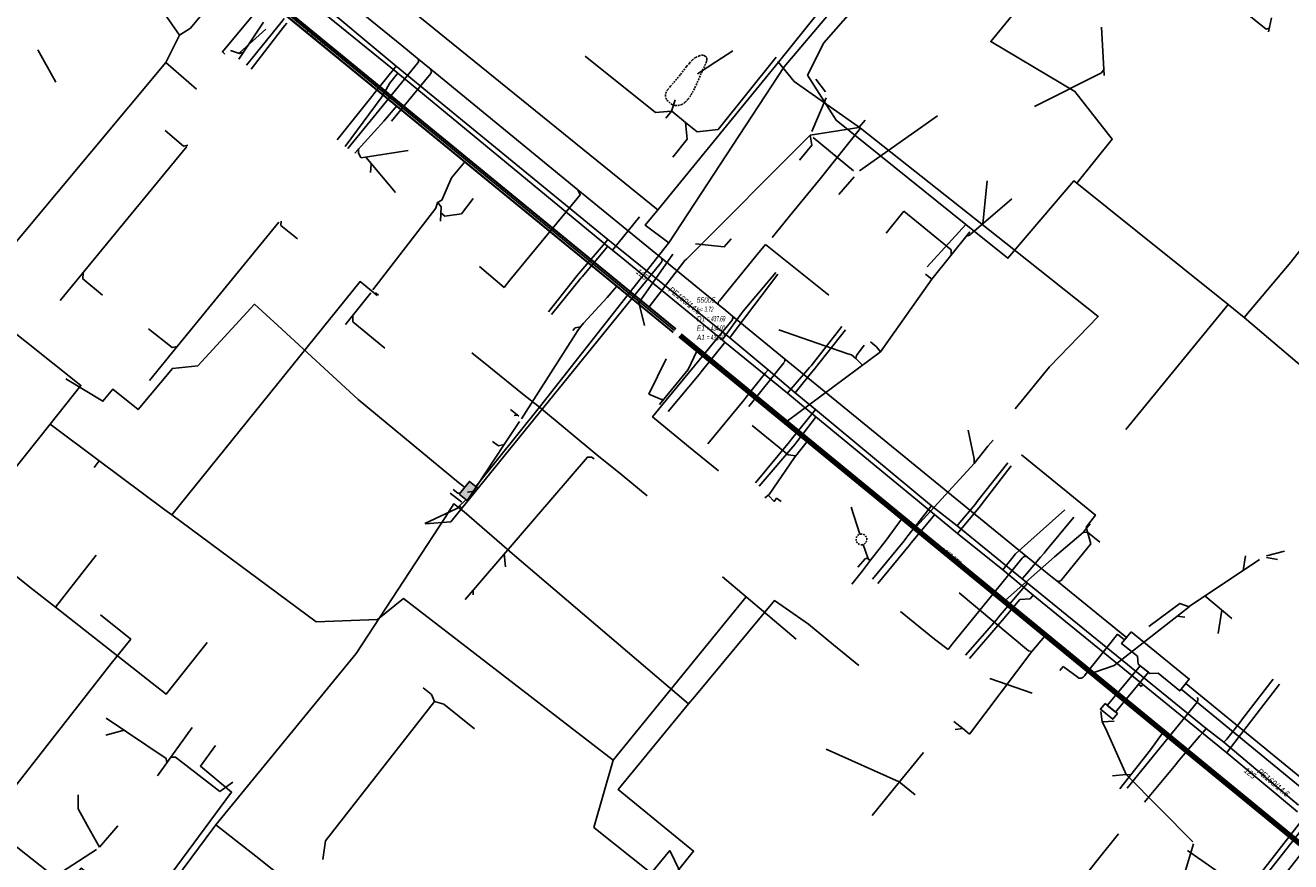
# Model space of a CAD drawing. Header units: metres. Extents: x 2695563 to 2696938, y 1260544 to 1262032.
# Tile 10 of 256: x 2695947 to 2696063, y 1260843 to 1260920. Entities that reach past the tile are written whole.
import ezdxf

# ---------------------------------------------------------------- set-up
doc = ezdxf.new("R2010")
doc.units = ezdxf.units.M
doc.linetypes.add('AUSGEZOGEN', pattern=[0])
doc.linetypes.add('STRICHLINIE2_S3', pattern=[0.25, 0.15, -0.1])
for name, color, linetype in [('AW_LK_ Haltung Text', 7, 'AUSGEZOGEN'), ('AW_LK_Andere Bauwerke Detailpolygon', 24, 'AUSGEZOGEN'), ('AW_LK_Haltung', 24, 'AUSGEZOGEN'), ('AW_LK_Normschacht Text', 24, 'AUSGEZOGEN'), ('AW_LK_Schacht Detaillinie', 24, 'AUSGEZOGEN'), ('EW_LK_Bauwerk_FL_Linie_Punkt', 1, 'AUSGEZOGEN'), ('EW_LK_Trasseabs', 1, 'AUSGEZOGEN'), ('EW_LK_Trasserand', 1, 'AUSGEZOGEN'), ('FM_LK_SW_BAUWERK', 94, 'AUSGEZOGEN'), ('FM_LK_SW_TRASSEKANTE', 94, 'AUSGEZOGEN'), ('GA_LK_Leitung', 32, 'AUSGEZOGEN'), ('GA_LK_Leitung_Text', 32, 'AUSGEZOGEN'), ('TV_LK_LEITUNG', 92, 'AUSGEZOGEN'), ('WA_LK_Leitung', 171, 'AUSGEZOGEN'), ('WA_LK_Leitung_Text', 171, 'AUSGEZOGEN')]:
    doc.layers.add(name, color=color, linetype=linetype)
doc.styles.add('ARIAL', font='arial.ttf')
pattern_1 = [(0, (2708005, 1273150), (6075, 6075), [6075, -6075]), (90, (2708005, 1273150), (-6075, 6075), [6075, -6075])]

# ---------------------------------------------------------------- blocks, each defined once
blk = doc.blocks.new('COMPLEXOBJECT_1490')
at = {"layer": 'AW_LK_Andere Bauwerke Detailpolygon', "color": 24, "linetype": 'STRICHLINIE2_S3', "transparency": 33554687}
blk.add_line((6004.85, 10913.19), (6005.29, 10912.82), dxfattribs=at)
for points in [[(6007.21, 10916.9), (6006.93, 10916.61), (6006.66, 10916.29), (6006.07, 10915.52), (6005.76, 10915.14), (6005.44, 10914.77), (6005.18, 10914.48), (6004.94, 10914.17)], [(6007.33, 10914.12), (6007.55, 10914.59), (6007.76, 10915.06), (6008.04, 10915.72), (6008.34, 10916.38)]]:
    blk.add_lwpolyline(points, dxfattribs=at)
for centre, radius, start, end in [((6008.1, 10916.75), 0.589, 80.6993, 110.3435), ((6008.32, 10915.77), 1.59, 119.9337, 134.3249), ((6008.37, 10915.68), 1.68, 106.4433, 119.9539), ((6008.09, 10916.73), 0.602, 60.5211, 80.7194), ((6007.03, 10917.17), 1.53, 328.8778, 342.6238), ((6008.18, 10916.96), 0.365, 27.0164, 55.2342), ((6007.22, 10917.13), 1.34, 341.958, 351.4722), ((6008.2, 10916.97), 0.346, 352.7478, 26.2712), ((6005.58, 10913.63), 0.847, 139.7641, 176.7519), ((6002.99, 10916.24), 4.83, 328.0602, 333.9866), ((6005.58, 10913.62), 0.846, 176.5515, 210.5661), ((6005.78, 10913.81), 1.11, 243.4997, 261.7923), ((6005.78, 10913.81), 1.1, 261.9087, 291.9439), ((6005.46, 10914.31), 1.69, 295.4958, 308.7021), ((6005.45, 10914.32), 1.7, 308.9336, 323.3428), ((6002.55, 10916.54), 5.36, 322.7531, 327.7638)]:
    blk.add_arc(centre, radius, start, end, dxfattribs=at)
blk = doc.blocks.new('COMPLEXOBJECT_1712')
at = {"layer": 'EW_LK_Trasserand', "color": 1, "linetype": 'AUSGEZOGEN', "transparency": 33554687}
for p, q in [((6012.65, 10781.61), (6012.3, 10779.59)), ((6013.58, 10779.38), (6013.94, 10781.48))]:
    blk.add_line(p, q, dxfattribs=at)
for points in [[(6022.06, 10791.16), (6023.52, 10792.92), (6029.48, 10800.66), (6040.18, 10814.2), (6052.25, 10829.54), (6066.24, 10847.46), (6065.22, 10848.29), (6051.18, 10830.41), (6039.14, 10815.01), (6028.46, 10801.49), (6022.44, 10793.8), (6020.93, 10792.22)], [(6010.37, 10774.76), (6009.44, 10773.35), (6007.98, 10771.48), (6007, 10770.1), (6008.52, 10770.04)], [(6008.52, 10770.04), (6008.99, 10770.67), (6010.5, 10772.6), (6011.5, 10774.11)]]:
    blk.add_lwpolyline(points, dxfattribs=at)
for centre, radius, start, end in [((5987.01, 10834.82), 54.45, 304.3893, 308.5216), ((6012.35, 10801.11), 13.91, 296.5461, 314.3247), ((6025.63, 10779.05), 13.39, 125.967, 147.1026), ((6023.86, 10780.25), 9.95, 122.1401, 147.6386), ((6024.51, 10779.91), 11.98, 147.6204, 171.815), ((6024.62, 10779.87), 10.8, 148.1136, 171.4471), ((6000, 10781.68), 12.47, 326.2831, 350.3392), ((6000.76, 10781.4), 12.98, 325.8783, 351.0641)]:
    blk.add_arc(centre, radius, start, end, dxfattribs=at)
blk = doc.blocks.new('COMPLEXOBJECT_2449')
at = {"layer": 'EW_LK_Trasseabs', "color": 1, "linetype": 'AUSGEZOGEN', "transparency": 33554687}
blk.add_line((6031.16, 10863.04), (6037.62, 10870.97), dxfattribs=at)
blk.add_arc((6037.91, 10870.82), 0.323, 43.6213, 152.3612, dxfattribs=at)
blk = doc.blocks.new('COMPLEXOBJECT_2649')
at = {"layer": 'EW_LK_Trasseabs', "color": 1, "linetype": 'AUSGEZOGEN', "transparency": 33554687}
for p, q in [((6022.9, 10963.89), (6022.78, 10965.68)), ((6022.59, 10960.62), (6022.81, 10961.77))]:
    blk.add_line(p, q, dxfattribs=at)
blk.add_lwpolyline([(6097.96, 10895.35), (6096.97, 10896.31), (6092.32, 10900.81), (6090.46, 10902.31), (6087.05, 10905.01), (6077.26, 10912.93), (6066.07, 10922.21), (6050, 10935.52), (6041.42, 10942.57), (6029.84, 10951.95), (6023.84, 10956.88)], dxfattribs=at)
for centre, radius, start, end in [((6021.6, 10965.78), 1.18, 355.3271, 43.7498), ((6015.97, 10963.15), 6.98, 348.6096, 6.0945), ((6025.6, 10959.55), 3.19, 160.3262, 236.5069)]:
    blk.add_arc(centre, radius, start, end, dxfattribs=at)

msp = doc.modelspace()

# ---------------------------------------------------------------- hatches: boundary and pattern name
at = {"layer": 'EW_LK_Bauwerk_FL_Linie_Punkt', "lineweight": 18, "transparency": 33554687}
h = msp.add_hatch(dxfattribs=at)
h.set_pattern_fill('MUSTER', color=1, scale=4050, style=0, pattern_type=2)
h.set_pattern_definition([(0, (2703955, 1269100), (4050, 4050), [4050, -4050]), (90, (2703955, 1269100), (-4050, 4050), [4050, -4050])])
h.paths.add_polyline_path([(2696048.64, 1260864), (2696047.76, 1260862.93), (2696049.22, 1260861.75), (2696049.3, 1260861.03), (2696050.37, 1260860.16), (2696051.13, 1260860.19), (2696053.13, 1260858.56), (2696054, 1260859.64)], flags=0)
h = msp.add_hatch(dxfattribs=at)
h.set_pattern_fill('MUSTER', color=1, scale=2025, style=0, pattern_type=2)
h.set_pattern_definition([(0, (2699905, 1265050), (2025, 2025), [2025, -2025]), (90, (2699905, 1265050), (-2025, 2025), [2025, -2025])])
h.paths.add_polyline_path([(2696046.23, 1260857.39), (2696045.81, 1260856.87), (2696046.95, 1260855.95), (2696047.37, 1260856.46)], flags=0)
at = {"layer": 'EW_LK_Trasserand', "lineweight": 18, "transparency": 33554687}
h = msp.add_hatch(dxfattribs=at)
h.set_pattern_fill('MUSTER', color=1, scale=6075, style=0, pattern_type=2)
h.set_pattern_definition(pattern_1)
h.paths.add_polyline_path([(2696050.23, 1260860.27), (2696049.48, 1260860.88), (2696046.43, 1260857.22), (2696047.19, 1260856.61)], flags=0)
h = msp.add_hatch(dxfattribs=at)
h.set_pattern_fill('MUSTER', color=1, scale=6075, style=0, pattern_type=2)
h.set_pattern_definition(pattern_1)
h.paths.add_polyline_path([(2696053.69, 1260859.25), (2696053.25, 1260858.71), (2696068.01, 1260846.61), (2696068.45, 1260847.17)], flags=0)
h = msp.add_hatch(dxfattribs=at)
h.set_pattern_fill('MUSTER', color=1, scale=6075, style=0, pattern_type=2)
h.set_pattern_definition(pattern_1)
h.paths.add_polyline_path([(2696009.49, 1260769.85), (2696009.96, 1260770.48), (2696011.47, 1260772.41), (2696012.47, 1260773.92), (2696012.57, 1260774.08), (2696012.67, 1260774.23), (2696012.77, 1260774.39), (2696012.87, 1260774.54), (2696012.96, 1260774.7), (2696013.05, 1260774.86), (2696013.14, 1260775.02), (2696013.23, 1260775.19), (2696013.31, 1260775.35), (2696013.39, 1260775.52), (2696013.47, 1260775.68), (2696013.55, 1260775.85), (2696013.62, 1260776.02), (2696013.7, 1260776.19), (2696013.77, 1260776.36), (2696013.83, 1260776.53), (2696013.9, 1260776.7), (2696013.96, 1260776.87), (2696014.02, 1260777.05), (2696014.08, 1260777.22), (2696014.13, 1260777.4), (2696014.19, 1260777.57), (2696014.24, 1260777.75), (2696014.29, 1260777.93), (2696014.33, 1260778.11), (2696014.37, 1260778.29), (2696014.41, 1260778.47), (2696014.45, 1260778.65), (2696014.49, 1260778.83), (2696014.52, 1260779.01), (2696014.55, 1260779.19), (2696014.91, 1260781.28), (2696014.93, 1260781.43), (2696014.96, 1260781.56), (2696014.98, 1260781.7), (2696015.01, 1260781.84), (2696015.04, 1260781.98), (2696015.07, 1260782.12), (2696015.1, 1260782.26), (2696015.14, 1260782.4), (2696015.17, 1260782.53), (2696015.21, 1260782.67), (2696015.25, 1260782.81), (2696015.3, 1260782.94), (2696015.34, 1260783.08), (2696015.38, 1260783.21), (2696015.43, 1260783.34), (2696015.48, 1260783.48), (2696015.53, 1260783.61), (2696015.58, 1260783.74), (2696015.64, 1260783.87), (2696015.69, 1260784), (2696015.75, 1260784.13), (2696015.81, 1260784.26), (2696015.87, 1260784.39), (2696015.94, 1260784.52), (2696016, 1260784.64), (2696016.07, 1260784.77), (2696016.13, 1260784.89), (2696016.2, 1260785.02), (2696016.27, 1260785.14), (2696016.35, 1260785.26), (2696016.42, 1260785.38), (2696016.5, 1260785.5), (2696016.58, 1260785.62), (2696016.66, 1260785.74), (2696016.74, 1260785.86), (2696016.82, 1260785.97), (2696016.91, 1260786.09), (2696017, 1260786.2), (2696017.09, 1260786.31), (2696017.18, 1260786.42), (2696017.27, 1260786.53), (2696017.36, 1260786.64), (2696017.46, 1260786.74), (2696017.55, 1260786.85), (2696017.65, 1260786.95), (2696017.75, 1260787.06), (2696017.85, 1260787.16), (2696017.96, 1260787.26), (2696018.06, 1260787.35), (2696018.17, 1260787.45), (2696018.27, 1260787.54), (2696018.38, 1260787.64), (2696018.49, 1260787.73), (2696018.6, 1260787.82), (2696018.71, 1260787.91), (2696018.83, 1260788), (2696018.94, 1260788.08), (2696019.06, 1260788.16), (2696019.17, 1260788.25), (2696019.29, 1260788.33), (2696019.41, 1260788.41), (2696019.53, 1260788.48), (2696019.66, 1260788.54), (2696019.78, 1260788.61), (2696019.9, 1260788.67), (2696020.03, 1260788.74), (2696020.15, 1260788.81), (2696020.27, 1260788.88), (2696020.39, 1260788.95), (2696020.51, 1260789.02), (2696020.63, 1260789.09), (2696020.74, 1260789.17), (2696020.86, 1260789.24), (2696020.98, 1260789.32), (2696021.09, 1260789.39), (2696021.21, 1260789.47), (2696021.32, 1260789.55), (2696021.44, 1260789.63), (2696021.55, 1260789.71), (2696021.66, 1260789.8), (2696021.77, 1260789.88), (2696021.88, 1260789.97), (2696021.99, 1260790.05), (2696022.1, 1260790.14), (2696022.21, 1260790.23), (2696022.31, 1260790.32), (2696022.42, 1260790.41), (2696022.52, 1260790.5), (2696022.63, 1260790.59), (2696022.73, 1260790.69), (2696022.83, 1260790.78), (2696022.93, 1260790.88), (2696023.03, 1260790.97), (2696024.49, 1260792.73), (2696030.45, 1260800.47), (2696041.15, 1260814.01), (2696053.22, 1260829.35), (2696067.21, 1260847.27), (2696066.19, 1260848.1), (2696052.15, 1260830.22), (2696040.11, 1260814.82), (2696029.43, 1260801.3), (2696023.41, 1260793.61), (2696021.9, 1260792.03), (2696021.8, 1260791.95), (2696021.7, 1260791.87), (2696021.6, 1260791.8), (2696021.5, 1260791.72), (2696021.4, 1260791.64), (2696021.3, 1260791.56), (2696021.2, 1260791.48), (2696021.1, 1260791.41), (2696021, 1260791.33), (2696020.9, 1260791.25), (2696020.79, 1260791.18), (2696020.69, 1260791.1), (2696020.59, 1260791.02), (2696020.49, 1260790.95), (2696020.39, 1260790.87), (2696020.29, 1260790.8), (2696020.18, 1260790.72), (2696020.08, 1260790.65), (2696019.98, 1260790.57), (2696019.88, 1260790.5), (2696019.77, 1260790.43), (2696019.67, 1260790.35), (2696019.57, 1260790.28), (2696019.47, 1260790.2), (2696019.36, 1260790.13), (2696019.26, 1260790.06), (2696019.15, 1260789.99), (2696019.05, 1260789.91), (2696018.95, 1260789.84), (2696018.84, 1260789.77), (2696018.74, 1260789.7), (2696018.61, 1260789.6), (2696018.48, 1260789.51), (2696018.36, 1260789.41), (2696018.23, 1260789.31), (2696018.11, 1260789.21), (2696017.99, 1260789.11), (2696017.86, 1260789.01), (2696017.74, 1260788.9), (2696017.62, 1260788.8), (2696017.51, 1260788.69), (2696017.39, 1260788.58), (2696017.28, 1260788.47), (2696017.16, 1260788.36), (2696017.05, 1260788.24), (2696016.94, 1260788.13), (2696016.83, 1260788.01), (2696016.72, 1260787.9), (2696016.61, 1260787.78), (2696016.51, 1260787.66), (2696016.41, 1260787.54), (2696016.3, 1260787.42), (2696016.2, 1260787.29), (2696016.1, 1260787.17), (2696016, 1260787.04), (2696015.91, 1260786.92), (2696015.81, 1260786.79), (2696015.72, 1260786.66), (2696015.63, 1260786.53), (2696015.54, 1260786.4), (2696015.45, 1260786.27), (2696015.36, 1260786.13), (2696015.27, 1260786), (2696015.19, 1260785.86), (2696015.11, 1260785.72), (2696015.03, 1260785.57), (2696014.95, 1260785.43), (2696014.87, 1260785.29), (2696014.8, 1260785.14), (2696014.72, 1260785), (2696014.65, 1260784.85), (2696014.58, 1260784.7), (2696014.52, 1260784.55), (2696014.45, 1260784.4), (2696014.39, 1260784.25), (2696014.33, 1260784.1), (2696014.27, 1260783.95), (2696014.21, 1260783.79), (2696014.16, 1260783.64), (2696014.1, 1260783.49), (2696014.05, 1260783.33), (2696014.01, 1260783.17), (2696013.96, 1260783.02), (2696013.92, 1260782.86), (2696013.87, 1260782.7), (2696013.84, 1260782.54), (2696013.8, 1260782.39), (2696013.76, 1260782.23), (2696013.73, 1260782.07), (2696013.7, 1260781.91), (2696013.67, 1260781.75), (2696013.64, 1260781.58), (2696013.62, 1260781.42), (2696013.27, 1260779.4), (2696013.24, 1260779.24), (2696013.2, 1260779.07), (2696013.17, 1260778.9), (2696013.13, 1260778.74), (2696013.1, 1260778.57), (2696013.05, 1260778.41), (2696013.01, 1260778.25), (2696012.97, 1260778.08), (2696012.92, 1260777.92), (2696012.87, 1260777.76), (2696012.82, 1260777.6), (2696012.76, 1260777.44), (2696012.71, 1260777.28), (2696012.65, 1260777.12), (2696012.59, 1260776.96), (2696012.53, 1260776.81), (2696012.46, 1260776.65), (2696012.4, 1260776.5), (2696012.33, 1260776.34), (2696012.26, 1260776.19), (2696012.18, 1260776.04), (2696012.11, 1260775.88), (2696012.03, 1260775.73), (2696011.95, 1260775.59), (2696011.87, 1260775.44), (2696011.79, 1260775.29), (2696011.7, 1260775.14), (2696011.62, 1260775), (2696011.53, 1260774.86), (2696011.44, 1260774.71), (2696011.34, 1260774.57), (2696010.41, 1260773.16), (2696008.94, 1260771.29), (2696007.97, 1260769.91)], flags=0)
at = {"layer": 'FM_LK_SW_BAUWERK', "transparency": 33554687}
msp.add_hatch(color=7, dxfattribs=at).paths.add_polyline_path([(2695986.67, 1260876.7), (2695987.44, 1260876.08), (2695988.39, 1260877.24), (2695987.61, 1260877.87)])

# ---------------------------------------------------------------- linework, layer by layer
at = {"layer": 'AW_LK_Haltung', "linetype": 'AUSGEZOGEN', "transparency": 33554687}
for p, q in [((2696006.39, 1260891.6), (2695948.35, 1260939.09)), ((2696006.4, 1260891.62), (2695948.36, 1260939.1)), ((2696006.41, 1260891.63), (2695948.38, 1260939.12)), ((2696006.64, 1260891.91), (2695948.6, 1260939.4)), ((2696006.65, 1260891.93), (2695948.62, 1260939.41)), ((2696006.66, 1260891.94), (2695948.63, 1260939.43)), ((2696065.04, 1260843.57), (2696006.94, 1260891.19)), ((2696065.05, 1260843.58), (2696006.96, 1260891.21)), ((2696065.06, 1260843.6), (2696006.97, 1260891.22)), ((2696065.23, 1260843.8), (2696007.13, 1260891.42)), ((2696065.24, 1260843.82), (2696007.15, 1260891.44)), ((2696065.25, 1260843.83), (2696007.16, 1260891.45))]:
    msp.add_line(p, q, dxfattribs=at)
at = {"layer": 'AW_LK_Haltung', "color": 255, "transparency": 33554687}
for p, q in [((2696006.52, 1260891.77), (2695948.49, 1260939.26)), ((2696065.15, 1260843.7), (2696007.05, 1260891.32))]:
    msp.add_line(p, q, dxfattribs=at)
at = {"layer": 'AW_LK_Haltung', "color": 24, "linetype": 'AUSGEZOGEN', "transparency": 33554687}
for p, q in [((2695966.36, 1260916.77), (2695968.61, 1260920.19)), ((2696046.15, 1260915.29), (2696045.91, 1260919.72)), ((2696061.31, 1260919.29), (2696061.58, 1260920.58)), ((2695968.83, 1260919.55), (2695966.41, 1260917.36)), ((2695949.48, 1260914.65), (2695947.82, 1260917.65)), ((2696011.9, 1260917.56), (2696010.34, 1260916.54)), ((2696010.34, 1260916.54), (2696008.64, 1260915.42)), ((2696019.56, 1260914.94), (2696020.46, 1260913.76)), ((2696006.26, 1260911.99), (2696006.6, 1260913.03)), ((2696020.52, 1260913.22), (2696019.19, 1260910.12)), ((2695979.71, 1260911.08), (2695980.91, 1260912.47)), ((2696005.73, 1260911.35), (2696006.26, 1260911.99)), ((2696030.79, 1260911.55), (2696023.59, 1260906.48)), ((2695977.04, 1260908.13), (2695979.71, 1260911.08)), ((2696019.03, 1260909.79), (2696007.63, 1260898.36)), ((2696023.02, 1260906.5), (2696019.31, 1260909.57)), ((2695949.87, 1260894.55), (2695961.55, 1260908.72)), ((2695981.96, 1260908.36), (2695977.63, 1260907.69)), ((2695980.8, 1260904.48), (2695978.07, 1260907.75)), ((2695978.49, 1260906.35), (2695978.56, 1260907.12)), ((2696021.69, 1260904.3), (2696023.11, 1260905.95)), ((2696035.36, 1260905.58), (2696034.97, 1260901.62)), ((2696026.04, 1260900.76), (2696027.68, 1260902.77)), ((2696033.75, 1260900.86), (2696030.25, 1260896.52)), ((2696006.38, 1260898.82), (2696003.24, 1260894.34)), ((2696030.26, 1260896.51), (2696025.52, 1260889.8)), ((2696029.66, 1260896.98), (2696030.25, 1260896.52)), ((2695976.19, 1260892.32), (2695978.52, 1260895.25)), ((2695979.22, 1260895.04), (2695978.96, 1260895.25)), ((2696003.77, 1260892.24), (2696003.2, 1260894.49)), ((2696016.16, 1260891.84), (2696022.52, 1260889.61)), ((2696007.78, 1260888.17), (2696008.59, 1260889.87)), ((2696025.52, 1260889.8), (2696016.93, 1260883.42)), ((2696005.76, 1260889.15), (2696004.17, 1260885.91)), ((2696005.15, 1260884.96), (2696007.78, 1260888.17)), ((2695991.39, 1260884.5), (2695992.17, 1260883.87)), ((2695991.74, 1260883.95), (2695992.01, 1260883.98)), ((2696033.6, 1260882.58), (2696033.77, 1260881.85)), ((2695985.85, 1260876.79), (2695986.9, 1260875.95)), ((2695987.45, 1260876.86), (2695987.88, 1260876.92)), ((2695983.51, 1260873.98), (2695986.85, 1260875.56)), ((2696022.82, 1260875.5), (2696023.62, 1260873)), ((2696026.06, 1260872.45), (2696027.46, 1260874.4)), ((2695990.94, 1260869.98), (2695990.82, 1260871.18)), ((2696041.58, 1260870.92), (2696037.04, 1260866.93)), ((2696059.19, 1260871.02), (2696058.98, 1260869.66)), ((2696062.15, 1260870.66), (2696061.12, 1260870.85)), ((2696062.77, 1260871.45), (2696061.13, 1260871.02)), ((2696060.49, 1260870.68), (2696053.98, 1260866.32)), ((2695987.95, 1260867.41), (2695987.96, 1260867.84)), ((2696057.93, 1260865.24), (2696055.45, 1260867.31)), ((2696053.99, 1260866.31), (2696051.17, 1260864.09)), ((2696053.59, 1260865.35), (2696052.9, 1260865.45)), ((2696056.67, 1260863.85), (2696057.01, 1260866.01)), ((2696051.17, 1260864.09), (2696047.08, 1260860.89)), ((2696039.48, 1260862.2), (2696040.66, 1260863.58)), ((2696033.72, 1260854.57), (2696039.48, 1260862.2)), ((2696047.08, 1260860.89), (2696045.2, 1260860.25)), ((2696035.62, 1260859.69), (2696039.51, 1260858.34)), ((2695984.38, 1260857.57), (2695974.35, 1260844.73)), ((2696045.84, 1260856.66), (2696045.97, 1260855.69)), ((2696047.08, 1260855.76), (2696045.97, 1260855.69)), ((2696045.97, 1260855.69), (2696046.28, 1260855.12)), ((2695954.08, 1260854.48), (2695955.76, 1260854.94)), ((2696032.42, 1260854.99), (2696033.13, 1260855.08)), ((2696046.28, 1260855.12), (2696048.17, 1260850.84)), ((2696050.43, 1260853.12), (2696051.53, 1260854.67)), ((2696027.26, 1260850.17), (2696020.51, 1260853.2)), ((2696029.5, 1260852.87), (2696027.27, 1260850.17)), ((2695965.8, 1260850.14), (2695964.58, 1260849.27)), ((2696027.27, 1260850.16), (2696024.75, 1260847.06)), ((2696028.71, 1260848.97), (2696027.26, 1260850.17)), ((2696054.34, 1260844.63), (2696048.17, 1260850.84)), ((2695951.54, 1260848.99), (2695951.53, 1260847.69)), ((2695951.53, 1260847.69), (2695952.4, 1260846.12)), ((2695952.4, 1260846.12), (2695953.5, 1260844.14)), ((2695955.18, 1260846.13), (2695953.5, 1260844.14)), ((2695974.35, 1260844.73), (2695974.1, 1260843.03)), ((2696054.38, 1260844.47), (2696052.37, 1260837.69))]:
    msp.add_line(p, q, dxfattribs=at)
for points in [[(2696058.73, 1260921.47), (2696061.09, 1260919.55), (2696061.38, 1260919.63)], [(2695965.58, 1260917.57), (2695966.4, 1260917.32), (2695966.73, 1260917.41)], [(2695998.29, 1260917.07), (2696004.77, 1260911.87), (2696006.26, 1260911.99)], [(2696015.91, 1260916.98), (2696010.55, 1260910.31), (2696008.63, 1260910.09), (2696007.55, 1260910.96), (2696006.27, 1260911.99)], [(2696039.74, 1260912.43), (2696045.9, 1260915.51), (2696046.14, 1260915.86)], [(2696006.38, 1260907.75), (2696007.7, 1260909.4), (2696007.55, 1260910.96)], [(2696024.1, 1260911.16), (2696023.54, 1260910.48), (2696019.03, 1260909.79)], [(2695959.56, 1260910.2), (2695961.25, 1260908.78), (2695961.64, 1260908.86)], [(2696018.05, 1260907.49), (2696019.19, 1260908.85), (2696019.03, 1260909.79)], [(2695977.61, 1260907.69), (2695977.37, 1260908.14), (2695977.37, 1260908.56)], [(2695984.67, 1260903.58), (2695985.07, 1260903.8), (2695985.95, 1260905.85), (2695987.19, 1260907.33)], [(2695978.7, 1260895.53), (2695984.5, 1260903.06), (2695984.67, 1260903.58)], [(2695984.96, 1260901.85), (2695985, 1260903.18), (2695984.68, 1260903.6)], [(2695987.97, 1260903.93), (2695986.87, 1260902.53), (2695985.36, 1260902.31), (2695984.98, 1260902.62)], [(2696037.63, 1260903.92), (2696033.73, 1260900.55), (2696033.41, 1260900.47)], [(2696027.68, 1260902.77), (2696032.04, 1260899.2), (2696032.05, 1260898.75)], [(2695958.11, 1260887.18), (2695960.65, 1260890.29), (2695970.05, 1260901.75)], [(2695971.75, 1260900.22), (2695970.23, 1260901.46), (2695970.25, 1260901.85)], [(2696011.74, 1260900.22), (2696011.12, 1260899.49), (2696008.46, 1260899.77)], [(2696007.63, 1260898.36), (2696007.48, 1260898.22), (2696004.18, 1260893.95)], [(2695953.76, 1260895.03), (2695951.97, 1260896.53), (2695951.98, 1260897.07)], [(2695997.85, 1260892.11), (2695998.12, 1260892.45), (2696000.31, 1260894.83), (2696001.21, 1260895.86)], [(2695979.82, 1260890.15), (2695976.85, 1260892.58), (2695976.85, 1260893.17)], [(2695958.01, 1260891.94), (2695960.21, 1260890.2), (2695960.65, 1260890.29)], [(2695992.43, 1260883.64), (2695997.61, 1260891.76), (2695997.85, 1260892.11)], [(2695997.14, 1260891.77), (2695997.37, 1260892.01), (2695997.85, 1260892.11)], [(2696024.59, 1260890.74), (2696025.17, 1260890.26), (2696025.52, 1260889.8)], [(2696022.52, 1260889.61), (2696022.85, 1260889.52), (2696023.25, 1260889.18), (2696023.87, 1260888.58)], [(2696024.01, 1260890.42), (2696023.31, 1260889.46), (2696023.25, 1260889.18)], [(2696004.16, 1260885.9), (2696005.33, 1260885.43), (2696005.53, 1260885.43)], [(2695987.37, 1260876.04), (2695990.81, 1260881.26), (2695992.22, 1260883.38)], [(2696013.68, 1260883.01), (2696017, 1260880.31), (2696017.72, 1260880.23)], [(2695989.73, 1260881.54), (2695990.3, 1260881.15), (2695990.81, 1260881.26)], [(2696017.59, 1260880.06), (2696017.72, 1260880.23), (2696018.76, 1260881.53)], [(2696035.91, 1260881.66), (2696035.43, 1260881.1), (2696034.15, 1260879.53), (2696028.81, 1260873.68)], [(2696033.77, 1260881.85), (2696034.17, 1260879.95), (2696034.15, 1260879.53)], [(2695987.23, 1260866.99), (2695998.5, 1260880.1), (2695998.88, 1260880.11), (2695999.12, 1260879.94)], [(2696014.85, 1260876.36), (2696015.27, 1260876.67), (2696017.59, 1260880.06)], [(2695986.11, 1260877.11), (2695986.55, 1260876.78), (2695986.71, 1260876.79)], [(2696016.36, 1260876.01), (2696015.94, 1260876.31), (2696015.71, 1260876.02), (2696015.2, 1260876.57)], [(2696044.87, 1260873.97), (2696044.55, 1260873.58), (2696044.21, 1260873.16), (2696041.58, 1260870.92)], [(2696045.75, 1260872.26), (2696044.63, 1260873.18), (2696044.21, 1260873.16)], [(2696022.87, 1260868.39), (2696023.86, 1260869.62), (2696024.6, 1260870.62), (2696026.06, 1260872.45)], [(2696023.93, 1260872.05), (2696024.36, 1260870.83), (2696024.41, 1260870.66), (2696024.6, 1260870.62)], [(2696023.42, 1260869.97), (2696024.1, 1260870.72), (2696024.36, 1260870.83)], [(2696032.78, 1260867.6), (2696039.16, 1260862.26), (2696039.5, 1260862.19)], [(2696050.28, 1260864.49), (2696053.12, 1260866.62), (2696053.99, 1260866.31)], [(2695983.36, 1260858.84), (2695984.13, 1260858.22), (2695984.38, 1260857.57)], [(2695988.08, 1260855.05), (2695985.25, 1260857.32), (2695984.38, 1260857.57)], [(2695954.1, 1260856.05), (2695959.63, 1260852.34), (2695959.71, 1260851.93)], [(2696032.3, 1260855.75), (2696033.13, 1260855.08), (2696033.72, 1260854.57)], [(2695962.05, 1260855.19), (2695960.07, 1260852.44), (2695959.71, 1260851.93), (2695958.84, 1260850.73)], [(2695964.58, 1260849.27), (2695960.52, 1260852.46), (2695960.07, 1260852.44)], [(2696047.59, 1260849.54), (2696047.89, 1260849.94), (2696048.6, 1260850.82), (2696050.43, 1260853.12)], [(2696046.93, 1260850.73), (2696048.17, 1260850.84), (2696048.6, 1260850.82)], [(2695953.22, 1260843.94), (2695947.81, 1260840.43), (2695947.13, 1260840.35)]]:
    msp.add_lwpolyline(points, dxfattribs=at)
at = {"layer": 'AW_LK_Schacht Detaillinie', "color": 24, "linetype": 'STRICHLINIE2_S3', "transparency": 33554687}
for start, end in [(90, 270), (270, 90)]:
    msp.add_arc((2696023.77, 1260872.52), 0.5, start, end, dxfattribs=at)
at = {"layer": 'EW_LK_Bauwerk_FL_Linie_Punkt', "color": 1, "linetype": 'AUSGEZOGEN', "transparency": 33554687}
for points in [[(2696048.64, 1260864), (2696047.76, 1260862.93), (2696049.22, 1260861.75), (2696049.3, 1260861.03), (2696050.37, 1260860.16), (2696051.13, 1260860.19), (2696053.13, 1260858.56), (2696054, 1260859.64), (2696048.64, 1260864)], [(2696046.23, 1260857.39), (2696045.81, 1260856.87), (2696046.95, 1260855.95), (2696047.37, 1260856.46), (2696046.23, 1260857.39)]]:
    msp.add_lwpolyline(points, close=True, dxfattribs=at)
at = {"layer": 'EW_LK_Trasseabs', "color": 1, "linetype": 'AUSGEZOGEN', "transparency": 33554687}
for p, q in [((2695981.38, 1260918.04), (2695972.24, 1260925.5)), ((2695982.8, 1260916.88), (2695981.38, 1260918.04)), ((2695976.39, 1260908.56), (2695982.85, 1260916.44)), ((2695984.07, 1260915.84), (2695982.8, 1260916.88)), ((2695980.43, 1260911.08), (2695984.06, 1260915.45)), ((2695997.61, 1260904.73), (2695984.07, 1260915.84)), ((2696004.46, 1260899.16), (2695997.61, 1260904.73)), ((2695991.33, 1260896.42), (2695997.56, 1260903.95)), ((2696005.31, 1260898.47), (2696004.46, 1260899.16)), ((2696014.04, 1260898.62), (2696014.91, 1260899.69)), ((2696014.91, 1260899.69), (2696020.75, 1260895.03)), ((2695988.53, 1260897.67), (2695990.83, 1260895.73)), ((2696010.67, 1260894.09), (2696005.31, 1260898.47)), ((2696010.67, 1260894.51), (2696014.04, 1260898.62)), ((2695990.83, 1260895.73), (2695991.33, 1260896.42)), ((2696011.07, 1260893.76), (2696010.67, 1260894.09)), ((2696011.88, 1260893.1), (2696011.07, 1260893.76)), ((2696016.65, 1260889.2), (2696011.88, 1260893.1)), ((2696005.33, 1260884.82), (2696011.85, 1260892.72)), ((2696013.37, 1260884.76), (2696016.61, 1260888.81)), ((2696039.11, 1260870.85), (2696016.65, 1260889.2)), ((2696010.57, 1260878.84), (2696007.83, 1260881.09)), ((2696042.64, 1260876.96), (2696038.53, 1260880.31)), ((2696039.11, 1260870.85), (2696041.38, 1260869)), ((2696041.79, 1260868.71), (2696041.38, 1260869)), ((2696048.22, 1260863.49), (2696041.79, 1260868.71)), ((2695956.38, 1260863.33), (2695953.58, 1260865.57)), ((2696030.5, 1260863.33), (2696027.38, 1260865.88)), ((2696044.39, 1260860.03), (2696047.39, 1260863.77)), ((2696047.39, 1260863.77), (2696048.03, 1260863.26)), ((2695954.58, 1260861.07), (2695956.38, 1260863.33)), ((2696031.75, 1260862.36), (2696030.5, 1260863.33)), ((2696032.13, 1260862.85), (2696031.75, 1260862.36)), ((2696048.03, 1260863.26), (2696048.14, 1260863.39)), ((2696048.14, 1260863.39), (2696048.22, 1260863.49)), ((2695939.88, 1260842.31), (2695954.58, 1260861.07)), ((2696042.07, 1260860.44), (2696042.36, 1260860.8)), ((2696042.36, 1260860.8), (2696043.74, 1260859.78)), ((2696049.32, 1260859.17), (2696049.57, 1260858.97)), ((2696049.57, 1260858.97), (2696049.68, 1260859.12)), ((2696048.28, 1260849.6), (2696054.77, 1260857.56))]:
    msp.add_line(p, q, dxfattribs=at)
for points in [[(2695965.07, 1260917.25), (2695964.83, 1260917.46), (2695971.25, 1260925.2)], [(2695997.56, 1260903.95), (2695997.84, 1260904.29), (2695997.61, 1260904.73)], [(2695983.53, 1260873.95), (2695985.89, 1260874.15), (2696005.29, 1260898.05)], [(2696007.83, 1260881.09), (2696004.51, 1260883.81), (2696005.33, 1260884.82)], [(2696044.5, 1260873.64), (2696045.35, 1260874.76), (2696042.64, 1260876.96)], [(2696042.25, 1260868.82), (2696044.93, 1260872.1), (2696044.5, 1260873.64)], [(2696021.61, 1260791.7), (2696029.75, 1260802.09), (2696047.12, 1260824.45), (2696067.6, 1260850.75)]]:
    msp.add_lwpolyline(points, dxfattribs=at)
for centre, radius, start, end in [((2695982.59, 1260916.63), 0.323, 322.7676, 49.856), ((2695983.7, 1260915.66), 0.409, 329.8878, 26.881), ((2696005.05, 1260898.27), 0.326, 317.5379, 35.7782), ((2696010.82, 1260894.3), 0.261, 125.8687, 233.8598), ((2696011.25, 1260892.96), 0.653, 338.3224, 12.3744), ((2696016.34, 1260889.04), 0.356, 320.0011, 27.1577), ((2696041.97, 1260868.97), 0.316, 234.9239, 331.7376), ((2696043.94, 1260860.21), 0.479, 245.0579, 338.1774), ((2696054.39, 1260857.72), 0.414, 337.6035, 31.2879)]:
    msp.add_arc(centre, radius, start, end, dxfattribs=at)
at = {"layer": 'EW_LK_Trasserand', "color": 1, "linetype": 'AUSGEZOGEN', "transparency": 33554687}
for points in [[(2696050.23, 1260860.27), (2696049.48, 1260860.88), (2696046.43, 1260857.22), (2696047.19, 1260856.61), (2696050.23, 1260860.27)], [(2696053.69, 1260859.25), (2696053.25, 1260858.71), (2696068.01, 1260846.61), (2696068.45, 1260847.17), (2696053.69, 1260859.25)]]:
    msp.add_lwpolyline(points, close=True, dxfattribs=at)
at = {"layer": 'FM_LK_SW_BAUWERK', "color": 94, "transparency": 33554687}
msp.add_lwpolyline([(2695986.67, 1260876.7), (2695987.44, 1260876.08), (2695988.39, 1260877.24), (2695987.61, 1260877.87), (2695986.67, 1260876.7)], close=True, dxfattribs=at)
at = {"layer": 'FM_LK_SW_TRASSEKANTE', "color": 94, "linetype": 'AUSGEZOGEN', "transparency": 33554687}
for p, q in [((2695994.08, 1260884.71), (2695988.21, 1260877.39)), ((2695987.3, 1260876.19), (2695986.58, 1260875.49)), ((2695949.43, 1260866.28), (2695953.2, 1260871.07))]:
    msp.add_line(p, q, dxfattribs=at)
for points in [[(2696035.44, 1260940.46), (2696032.51, 1260936.97), (2696024.65, 1260925.56), (2696016.64, 1260916.09), (2696005.99, 1260899.85)], [(2696005.02, 1260902.87), (2695981.74, 1260921.7), (2695983.38, 1260923.71), (2695985.91, 1260926.81), (2695987.81, 1260929.14)], [(2696023.24, 1260925.1), (2696021.17, 1260922.82), (2696016.11, 1260916.52)], [(2696016.11, 1260916.52), (2696005.01, 1260902.92), (2696003.83, 1260901.48), (2696005.99, 1260899.85), (2696005.96, 1260899.81), (2695994.08, 1260884.71)], [(2696016.06, 1260916.57), (2696017.55, 1260914.74), (2696023.68, 1260910.44)], [(2696015.52, 1260900.34), (2696017.42, 1260902.66), (2696019.96, 1260905.75), (2696023.68, 1260910.44)], [(2696037.95, 1260884.55), (2696041.12, 1260888.42), (2696045.6, 1260893.06), (2696037.08, 1260899.81), (2696023.68, 1260910.44)], [(2695987.16, 1260877.32), (2695986.62, 1260877.77), (2695977.35, 1260885.42), (2695969.94, 1260892.24), (2695967.8, 1260894.2), (2695962.57, 1260888.52), (2695960.22, 1260888.28), (2695957.05, 1260884.48), (2695954.73, 1260886.38), (2695953.81, 1260885.26), (2695950.38, 1260887.32)], [(2695994.08, 1260884.71), (2695992.51, 1260885.94), (2695989.4, 1260888.46), (2695987.85, 1260889.72)], [(2695994.08, 1260884.71), (2695999.37, 1260880.33), (2696001.69, 1260878.43), (2696004.02, 1260876.53)], [(2695964.23, 1260846.2), (2695977.16, 1260862.01), (2695985.37, 1260874.55), (2695986.19, 1260875.8), (2695986.58, 1260875.49)], [(2695986.58, 1260875.49), (2695987.12, 1260875.05), (2695991.77, 1260871.04), (2696007.82, 1260857.35)], [(2695949.43, 1260866.28), (2695947.07, 1260868.13), (2695944.72, 1260869.99), (2695942.36, 1260871.84), (2695930.55, 1260856.7), (2695917.23, 1260867.8)], [(2695963.42, 1260863.03), (2695959.64, 1260858.24), (2695949.43, 1260866.28)], [(2696007.82, 1260857.35), (2696008.39, 1260858.04), (2696015.74, 1260866.88), (2696018.87, 1260864.71), (2696021.2, 1260862.81), (2696023.52, 1260860.91)], [(2696007.82, 1260857.35), (2696001.33, 1260849.48), (2696008.29, 1260843.79), (2695990.09, 1260821.08), (2695992.36, 1260819.28), (2695996.29, 1260816.19)], [(2695964.23, 1260846.2), (2695964.05, 1260845.96), (2695957.78, 1260837.52), (2695951.81, 1260842.22), (2695935.87, 1260821.08)], [(2695964.23, 1260846.2), (2695967.9, 1260843.33), (2695972.6, 1260839.61)], [(2696042.41, 1260839.06), (2696043.1, 1260839.92), (2696045.6, 1260843.04), (2696047.47, 1260845.39)]]:
    msp.add_lwpolyline(points, dxfattribs=at)
at = {"layer": 'GA_LK_Leitung', "color": 32, "linetype": 'AUSGEZOGEN', "transparency": 33554687}
for points in [[(2695949.73, 1260941.55), (2695972.9, 1260922.81), (2695980.86, 1260916.15), (2696000.38, 1260900.17), (2696011.62, 1260891.11), (2696015.16, 1260888.16), (2696017.64, 1260886.03), (2696019.53, 1260884.5), (2696030.23, 1260875.62), (2696032.59, 1260873.78), (2696038.6, 1260868.88), (2696039.07, 1260868.5), (2696055.56, 1260855.09), (2696057.2, 1260853.82), (2696064.08, 1260848.03)], [(2695970.76, 1260920.11), (2695970.57, 1260919.86), (2695967.48, 1260915.87)], [(2695980.86, 1260916.15), (2695980.62, 1260915.84), (2695978.8, 1260913.59)], [(2695978.8, 1260913.59), (2695978.61, 1260913.35), (2695975.42, 1260909.36)], [(2696000.38, 1260900.17), (2696000.13, 1260899.87), (2695997.69, 1260897.04)], [(2695997.69, 1260897.04), (2695997.55, 1260896.85), (2695994.91, 1260893.49)], [(2696012.89, 1260892.79), (2696013.08, 1260893.04), (2696016.07, 1260896.96)], [(2696011.62, 1260891.11), (2696011.85, 1260891.42), (2696012.89, 1260892.79)], [(2696019.17, 1260887.89), (2696019.37, 1260888.14), (2696022.31, 1260891.84)], [(2695892.17, 1260887.47), (2695892.38, 1260887.18), (2695894.06, 1260884.93), (2695920.46, 1260864.17), (2695932.64, 1260854.59), (2695961.29, 1260831.96), (2695962.43, 1260831.05), (2695992.32, 1260807.54), (2695999.07, 1260802.26), (2696012.11, 1260791.99), (2696012.92, 1260790.03)], [(2696015.16, 1260888.16), (2696014.92, 1260887.86), (2696013.13, 1260885.62)], [(2696017.64, 1260886.03), (2696017.89, 1260886.33), (2696019.17, 1260887.89)], [(2696013.13, 1260885.62), (2696012.94, 1260885.39), (2696009.59, 1260881.32)], [(2696019.53, 1260884.5), (2696019.28, 1260884.2), (2696017.33, 1260881.75)], [(2696017.33, 1260881.75), (2696017.14, 1260881.51), (2696013.99, 1260877.72)], [(2696034.24, 1260875.75), (2696034.43, 1260876), (2696037.27, 1260879.57)], [(2696030.23, 1260875.62), (2696029.99, 1260875.31), (2696028.06, 1260872.85), (2696027.87, 1260872.6)], [(2696032.59, 1260873.78), (2696032.84, 1260874.08), (2696034.24, 1260875.75)], [(2696040.62, 1260871.26), (2696040.81, 1260871.5), (2696043.37, 1260874.57)], [(2696027.87, 1260872.6), (2696027.7, 1260872.39), (2696024.79, 1260868.86)], [(2696038.6, 1260868.88), (2696039.02, 1260869.38), (2696040.29, 1260870.87), (2696040.62, 1260871.26)], [(2696039.07, 1260868.5), (2696038.65, 1260868), (2696036.41, 1260865.35)], [(2696036.41, 1260865.35), (2696036.21, 1260865.11), (2696033.36, 1260861.84)], [(2696058.69, 1260855.68), (2696058.91, 1260855.97), (2696061.73, 1260859.65)], [(2696057.2, 1260853.82), (2696057.45, 1260854.12), (2696058.69, 1260855.68)], [(2696055.56, 1260855.09), (2696055.31, 1260854.79), (2696054.98, 1260854.4), (2696052.91, 1260851.98)], [(2696052.91, 1260851.98), (2696052.75, 1260851.78), (2696050.14, 1260848.63), (2696049.87, 1260848.3)]]:
    msp.add_lwpolyline(points, dxfattribs=at)
at = {"layer": 'TV_LK_LEITUNG', "color": 92, "linetype": 'AUSGEZOGEN', "transparency": 33554687}
for p, q in [((2695958.75, 1260922.05), (2695960.88, 1260919.01)), ((2695959.62, 1260916.49), (2695960.88, 1260919.01)), ((2695959.62, 1260916.49), (2695962.44, 1260914.03)), ((2696033.39, 1260901.54), (2696029.83, 1260897.65)), ((2696057.58, 1260894.16), (2696048.16, 1260882.65)), ((2696057.58, 1260894.16), (2696059.07, 1260892.96)), ((2695948.94, 1260883.13), (2695938.5, 1260870.04)), ((2695953.46, 1260879.76), (2695948.94, 1260883.13)), ((2695953.46, 1260879.76), (2695953, 1260879.14)), ((2696010.96, 1260869.07), (2696013.15, 1260867.22)), ((2696013.15, 1260867.22), (2696000.88, 1260852.16)), ((2696013.15, 1260867.22), (2696017.75, 1260863.33)), ((2696004.38, 1260841.76), (2696006.09, 1260843.85))]:
    msp.add_line(p, q, dxfattribs=at)
for points in [[(2696039.02, 1260944), (2696034.55, 1260939.76), (2696029.65, 1260933.03), (2696024.54, 1260925.59), (2696022.98, 1260921.33), (2696020.3, 1260918.29), (2696018.79, 1260915.3)], [(2695960.88, 1260919.01), (2695961.89, 1260919.63), (2695969.69, 1260929.09), (2695970.8, 1260930.57)], [(2696043.62, 1260905.35), (2696046.9, 1260909.4), (2696043.45, 1260913.81), (2696035.69, 1260918.41), (2696040.41, 1260924.18)], [(2695944.81, 1260898.73), (2695946.13, 1260900.33), (2695959.62, 1260916.49)], [(2696018.79, 1260915.3), (2696021.43, 1260911.16), (2696033.39, 1260901.54)], [(2696043.62, 1260905.35), (2696043.34, 1260905.57), (2696037.27, 1260898.43), (2696033.39, 1260901.54)], [(2696057.58, 1260894.16), (2696049.22, 1260900.86), (2696043.62, 1260905.35)], [(2696059.07, 1260892.96), (2696063.36, 1260898.08), (2696064.81, 1260899.91)], [(2695979.1, 1260895), (2695977.53, 1260896.28), (2695960.16, 1260874.77)], [(2695941.58, 1260894.82), (2695951.79, 1260886.71), (2695948.94, 1260883.13)], [(2696059.07, 1260892.96), (2696066.61, 1260886.58), (2696071.96, 1260882.39)], [(2695960.16, 1260874.77), (2695959.52, 1260875.25), (2695953.46, 1260879.76)], [(2696000.88, 1260852.16), (2695981.54, 1260867.06), (2695979.14, 1260865.14), (2695973.48, 1260864.93), (2695960.16, 1260874.77)], [(2696004.38, 1260841.76), (2695999.1, 1260845.98), (2696000.88, 1260852.16)], [(2696006.09, 1260843.85), (2696007.35, 1260841.23), (2696019.33, 1260831.77), (2696027.31, 1260825.88)]]:
    msp.add_lwpolyline(points, dxfattribs=at)
at = {"layer": 'WA_LK_Leitung', "color": 7, "linetype": 'AUSGEZOGEN', "transparency": 33554687}
for p, q in [((2696000.81, 1260899.17), (2696003.29, 1260902.24)), ((2696053.85, 1260843.84), (2696058.03, 1260840.93))]:
    msp.add_line(p, q, dxfattribs=at)
for points in [[(2695949.04, 1260941.54), (2695972.25, 1260922.63), (2695981.01, 1260915.49), (2696000.36, 1260899.54), (2696000.81, 1260899.17), (2696001.62, 1260898.53), (2696010.91, 1260890.9), (2696011.17, 1260890.69), (2696016.95, 1260886.01), (2696019.57, 1260883.81), (2696030.51, 1260874.81), (2696032.62, 1260873.07), (2696036.8, 1260869.7), (2696039.6, 1260867.38), (2696057.47, 1260852.85), (2696063.98, 1260847.41)], [(2695970.53, 1260920.54), (2695970.34, 1260920.3), (2695967.04, 1260916.24)], [(2695981.01, 1260915.49), (2695980.87, 1260915.32), (2695980.23, 1260914.53), (2695979.78, 1260913.7), (2695979.48, 1260913.22), (2695976.16, 1260908.75)], [(2696000.36, 1260899.54), (2696000.24, 1260899.39), (2695998.01, 1260896.73)], [(2695998.01, 1260896.73), (2695997.89, 1260896.59), (2695995.19, 1260893.25)], [(2696012.67, 1260893.32), (2696012.87, 1260893.55), (2696015.88, 1260897.11)], [(2696010.91, 1260890.9), (2696011.04, 1260891.08), (2696012.67, 1260893.32)], [(2696018.99, 1260888.35), (2696019.13, 1260888.52), (2696021.95, 1260892.13)], [(2696011.17, 1260890.69), (2696011.03, 1260890.52), (2696008.98, 1260887.96)], [(2696016.95, 1260886.01), (2696017.09, 1260886.17), (2696018.99, 1260888.35)], [(2696008.98, 1260887.96), (2696008.79, 1260887.72), (2696005.95, 1260884.31)], [(2696019.57, 1260883.81), (2696019.44, 1260883.64), (2696017.81, 1260881.5)], [(2696017.81, 1260881.5), (2696017.61, 1260881.26), (2696014.33, 1260877.43)], [(2696034.74, 1260875.62), (2696034.8, 1260875.7), (2696037.59, 1260879.31)], [(2696032.62, 1260873.07), (2696032.77, 1260873.24), (2696034.74, 1260875.62)], [(2696030.51, 1260874.81), (2696030.37, 1260874.64), (2696028.35, 1260872.19)], [(2696036.8, 1260869.7), (2696036.93, 1260869.86), (2696037.98, 1260871.19), (2696042.52, 1260875.26)], [(2696028.35, 1260872.19), (2696028.16, 1260871.95), (2696025.27, 1260868.47)], [(2696039.6, 1260867.38), (2696039.47, 1260867.22), (2696039.32, 1260867.03), (2696038.38, 1260866.97), (2696036.75, 1260865.04)], [(2696036.75, 1260865.04), (2696036.54, 1260864.8), (2696033.72, 1260861.54)], [(2696057.47, 1260852.85), (2696057.6, 1260853.02), (2696062.31, 1260859.19)], [(2695955.64, 1260835.68), (2695955.75, 1260835.83), (2695956.83, 1260837.29), (2695956.96, 1260837.46), (2695957.14, 1260837.7), (2695965.68, 1260849.23), (2695962.8, 1260851.62), (2695964.18, 1260853.52)]]:
    msp.add_lwpolyline(points, dxfattribs=at)

# ---------------------------------------------------------------- block references
at = {"layer": 'AW_LK_Andere Bauwerke Detailpolygon', "color": 24, "linetype": 'STRICHLINIE2_S3', "lineweight": -3, "transparency": 33554687}
msp.add_blockref('COMPLEXOBJECT_1490', (2690000.97, 1249999.81), dxfattribs=at)
at = {"layer": 'EW_LK_Trasseabs', "color": 1, "linetype": 'AUSGEZOGEN', "lineweight": -3, "transparency": 33554687}
for name in ['COMPLEXOBJECT_2649', 'COMPLEXOBJECT_2449']:
    msp.add_blockref(name, (2690000.97, 1249999.81), dxfattribs=at)
at = {"layer": 'EW_LK_Trasserand', "color": 1, "linetype": 'AUSGEZOGEN', "lineweight": -3, "transparency": 33554687}
msp.add_blockref('COMPLEXOBJECT_1712', (2690000.97, 1249999.81), dxfattribs=at)

# ---------------------------------------------------------------- texts
at = {"layer": 'AW_LK_ Haltung Text', "color": 24, "transparency": 33554687, "char_height": 0.5571, "width": 2.7554, "attachment_point": 5, "style": 'ARIAL'}
for s, insert, rotation in [('\\A1;{\\fArial|i1|b0;\\H0.557054;\\W0.700000;\\C24;< \\W0.490000;400 STZ}\\P', (2695973.52, 1260918.76), 321.0453), ('\\A1;{\\fArial|i1|b0;\\H0.557054;\\W0.700000;\\C24;< \\W0.490000;300 STZ}\\P', (2696031.91, 1260871.02), 319.3002)]:
    msp.add_mtext(s, dxfattribs=dict(at, insert=insert, rotation=rotation))
at = {"layer": 'AW_LK_Normschacht Text', "color": 24, "transparency": 33554687, "insert": (2696008.58, 1260894.84), "char_height": 0.5064, "width": 2.8459, "attachment_point": 1, "line_spacing_factor": 1.024096, "style": 'ARIAL'}
msp.add_mtext('\\A1;{\\fArial|i1|b0;\\H0.506413;\\W0.696409;\\C24;55005}\\P{\\fArial|i1|b0;\\H0.505000;\\W0.696409;\\C24;t \\W0.487486;= 3.72}\\P{\\fArial|i1|b0;\\H0.505000;\\W0.696409;\\C24;D1 \\W0.487486;= 437.69}\\P{\\fArial|i1|b0;\\H0.505000;\\W0.696409;\\C24;E1 \\W0.487486;= 434.00}\\P{\\fArial|i1|b0;\\H0.505000;\\W0.696409;\\C24;A1 \\W0.487486;= 433.97}\\P', dxfattribs=at)
at = {"layer": 'GA_LK_Leitung_Text', "color": 32, "transparency": 33554687, "char_height": 0.5583, "width": 3.0577, "attachment_point": 5, "style": 'ARIAL'}
for insert, rotation in [((2696007.48, 1260894.52), 321.1218), ((2696061.75, 1260850.1), 319.9041)]:
    msp.add_mtext('\\A1;{\\fArial|i1|b0;\\H0.558250;\\W0.700000;\\C32;PE160/14.6}\\P', dxfattribs=dict(at, insert=insert, rotation=rotation))
at = {"layer": 'WA_LK_Leitung_Text', "color": 7, "transparency": 33554687, "char_height": 0.5543, "width": 1.1001, "attachment_point": 5, "style": 'ARIAL'}
for insert, rotation in [((2696003.53, 1260896.95), 320.6169), ((2696059.61, 1260850.97), 320.1714)]:
    msp.add_mtext('\\A1;{\\fArial|i1|b0;\\H0.554263;\\W0.700000;\\C7;125}\\P', dxfattribs=dict(at, insert=insert, rotation=rotation))

doc.saveas('drawing.dxf')
